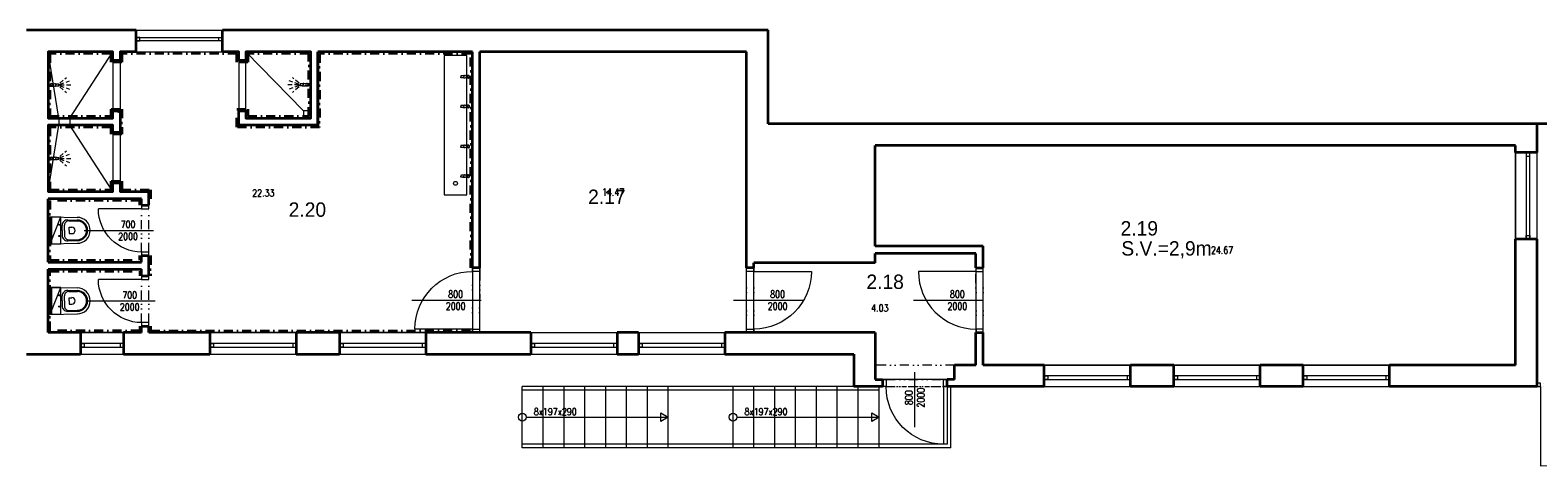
# Model space of a CAD drawing. Header units: millimetres. Extents: x -485339 to 350584, y -2181201 to -313328.
# Tile 114 of 115: x 71795 to 92757, y -656917 to -650867. Entities that reach past the tile are written whole.
import ezdxf
from ezdxf.enums import TextEntityAlignment as Align

# ---------------------------------------------------------------- set-up
doc = ezdxf.new("R2010")
doc.units = ezdxf.units.MM
doc.header["$LTSCALE"] = 10
for name, pattern in [('DASHDOT', [25.4, 12.7, -6.35, 0, -6.35]), ('DĚLICÍ2', [15.875, 6.35, -3.175, 0, -3.175, 0, -3.175]), ('ČÁRKOVANÁ', [19.05, 12.7, -6.35])]:
    doc.linetypes.add(name, pattern=pattern)
for name, color, linetype, lineweight, true_color in [('BOUR_DVEŘE', 7, 'Continuous', 18, 0x4ccd32), ('BOUR_ker.obklad', 7, 'DASHDOT', 35, 0x4ccd32), ('BOUR_zařizováky', 7, 'Continuous', 18, 0x4ccd32), ('BOUR_ČÁRY_OBRYS', 7, 'Continuous', 35, 0x4ccd32)]:
    doc.layers.add(name, color=color, linetype=linetype, lineweight=lineweight, true_color=true_color)
for name, color, linetype, lineweight in [('St__otvory_dveře', 40, 'Continuous', 18), ('St_otvory_okna', 40, 'Continuous', 18), ('St_plocha_místnosti', 250, 'Continuous', 18), ('St_popis', 250, 'Continuous', 18), ('St_popis_otvory', 40, 'Continuous', 18), ('St_zařizovací předměty', 252, 'Continuous', 18), ('St_čáry_nad', 250, 'DĚLICÍ2', 18), ('St_čáry_obrys', 5, 'Continuous', 35), ('St_čáry_plné', 250, 'Continuous', 18)]:
    doc.layers.add(name, color=color, linetype=linetype, lineweight=lineweight)
doc.layers.add('St_plocha_místn', color=140, linetype='Continuous', lineweight=18, plot=False)
doc.styles.add('Andy', font='txt')
doc.styles.get("Standard").update_dxf_attribs({"font": 'simplex.shx', "width": 0.8})
doc.linetypes.add('ZIGZAG', pattern='A,0.00254,-5.08,[131,ltypeshp.shx,S=5.08,R=0,X=-5.08,Y=0],-10.16,[131,ltypeshp.shx,S=5.08,R=180,X=5.08,Y=0],-5.08', length=20.32254)

# ---------------------------------------------------------------- blocks, each defined once
blk = doc.blocks.new('G$CB39AAC77')
at = {"layer": 'St_zařizovací předměty', "color": 0}
for p, q in [((-13, -90), (-20, -90)), ((-18, -70), (-19, -76)), ((-19, -76), (-18, -79)), ((-18, -18), (-18, -20)), ((-18, -20), (-18, -22)), ((-18, -22), (-18, -24)), ((-18, -24), (-17, -25)), ((-14, -57), (-18, -70)), ((-18, -79), (-16, -80)), ((-17, -25), (-17, -27)), ((-17, -27), (-17, -28)), ((-17, -28), (-17, -29)), ((-17, -29), (-17, -30)), ((-17, -30), (-17, -31)), ((-17, -31), (-17, -32)), ((-17, -32), (-17, -33)), ((-17, -33), (-17, -34)), ((-17, -34), (-17, -36)), ((-17, -36), (-17, -37)), ((-17, -37), (-17, -38)), ((-17, -38), (-17, -40)), ((-17, -40), (-16, -41)), ((-16, -12), (-16, -12)), ((-16, -41), (-16, -43)), ((-16, -43), (-16, -44)), ((-16, -44), (-16, -46)), ((-16, -46), (-16, -47)), ((-16, -47), (-16, -49)), ((-16, -49), (-16, -51)), ((-16, -51), (-16, -53)), ((-16, -53), (-15, -55)), ((-16, -80), (-12, -81)), ((-15, -20), (-14, -27)), ((-15, -55), (-15, -58)), ((-15, -58), (-15, -60)), ((-14, -27), (-13, -33)), ((-12, -47), (-14, -57)), ((-14, -81), (-14, -84)), ((-14, -84), (-14, -87)), ((-14, -87), (-13, -91)), ((-13, -33), (-12, -37)), ((-13, -91), (-13, -94)), ((-13, -94), (-13, -98)), ((-13, -98), (-13, -101)), ((-13, -101), (-13, -104)), ((-13, -104), (-13, -107)), ((-13, -107), (-13, -110)), ((-13, -110), (-13, -112)), ((-13, -112), (-13, -114)), ((-13, -114), (-13, -115)), ((-13, -115), (-13, -116)), ((-13, -116), (-12, -117)), ((-12, -6), (-12, -6)), ((-12, -37), (-11, -41)), ((-11, -41), (-12, -47)), ((-12, -81), (-8, -81)), ((-12, -117), (-12, -118)), ((-12, -118), (-12, -119)), ((-12, -119), (-12, -119)), ((-12, -119), (-12, -120)), ((-12, -120), (-12, -121)), ((-12, -121), (-12, -121)), ((-12, -121), (-11, -121)), ((-11, -121), (-11, -122)), ((-11, -122), (-11, -122)), ((-11, -122), (-11, -122)), ((-11, -122), (-10, -123)), ((-10, -123), (-10, -123)), ((-10, -123), (-9, -123)), ((-9, -123), (-8, -123)), ((-8, -81), (0, -82)), ((-8, -123), (-8, -124)), ((-8, -124), (-6, -124)), ((-7, -3), (-7, -3)), ((-6, -124), (-4, -124)), ((-4, -124), (-2, -124)), ((-2, -124), (0, -124)), ((0, -1), (0, -1)), ((9, -81), (0, -82)), ((3, -124), (0, -124)), ((5, -124), (3, -124)), ((7, -124), (5, -124)), ((9, -124), (7, -124)), ((8, -3), (8, -3)), ((13, -81), (9, -81)), ((10, -123), (9, -123)), ((9, -123), (9, -124)), ((11, -123), (10, -123)), ((12, -122), (11, -123)), ((11, -123), (11, -123)), ((13, -37), (12, -41)), ((12, -41), (13, -47)), ((13, -121), (12, -121)), ((12, -121), (12, -122)), ((12, -122), (12, -122)), ((12, -122), (12, -122)), ((13, -6), (13, -6)), ((15, -27), (13, -33)), ((13, -33), (13, -37)), ((13, -47), (15, -57)), ((17, -80), (13, -81)), ((14, -116), (13, -117)), ((13, -117), (13, -118)), ((13, -118), (13, -119)), ((13, -119), (13, -119)), ((13, -119), (13, -120)), ((13, -120), (13, -121)), ((13, -121), (13, -121)), ((15, -87), (14, -91)), ((14, -90), (21, -90)), ((14, -91), (14, -94)), ((14, -94), (14, -98)), ((14, -98), (14, -101)), ((14, -101), (14, -104)), ((14, -104), (14, -107)), ((14, -107), (14, -110)), ((14, -110), (14, -112)), ((14, -112), (14, -114)), ((14, -114), (14, -115)), ((14, -115), (14, -116)), ((15, -20), (15, -27)), ((15, -57), (19, -70)), ((15, -81), (15, -84)), ((15, -84), (15, -87)), ((17, -53), (16, -55)), ((16, -55), (16, -58)), ((16, -58), (16, -60)), ((17, -12), (17, -12)), ((18, -38), (17, -40)), ((17, -40), (17, -41)), ((17, -41), (17, -43)), ((17, -43), (17, -44)), ((17, -44), (17, -46)), ((17, -46), (17, -47)), ((17, -47), (17, -49)), ((17, -49), (17, -51)), ((17, -51), (17, -53)), ((19, -79), (17, -80)), ((19, -22), (18, -24)), ((18, -24), (18, -25)), ((18, -25), (18, -27)), ((18, -27), (18, -28)), ((18, -28), (18, -29)), ((18, -29), (18, -30)), ((18, -30), (18, -31)), ((18, -31), (18, -32)), ((18, -32), (18, -33)), ((18, -33), (18, -34)), ((18, -34), (18, -36)), ((18, -36), (18, -37)), ((18, -37), (18, -38)), ((19, -18), (19, -20)), ((19, -20), (19, -22)), ((19, -70), (20, -76)), ((20, -76), (19, -79))]:
    blk.add_line(p, q, dxfattribs=at)
for centre, major_axis, start_param, end_param in [((-2, -18), (-10.9, -10.9), -1.209553, -0.785152), ((-1, -19), (-11.9, 11.9), 6.239989, 6.644428), ((0, -19), (-10.6, 10.6), 3.881371, 7.115283), ((0, -19), (-9.75, -9.75), -0.785398, 5.497787), ((0, -20), (-12.9, -12.9), 4.290124, 4.669192), ((0, -21), (-14, -14), 3.927237, 4.290124), ((0, -21), (-14, -14), 3.564351, 3.927237), ((1, -20), (-12.9, -12.9), 3.185282, 3.564351), ((2, -19), (-11.9, 11.9), 4.351639, 4.756078), ((3, -18), (-10.9, -10.9), 2.356441, 2.780842)]:
    blk.add_ellipse(centre, major_axis=major_axis, ratio=1, start_param=start_param, end_param=end_param, dxfattribs=at)
blk = doc.blocks.new('G$C3969F823')
at = {"layer": 'St__otvory_dveře', "ltscale": 2}
for points in [[(-100, -50), (-100, 0), (0, 0), (0, -50)], [(-101, -700), (-101, -650), (-1, -650), (-1, -700)]]:
    blk.add_lwpolyline(points, close=True, dxfattribs=at)
at = {"layer": 'St__otvory_dveře', "linetype": 'DĚLICÍ2', "ltscale": 2}
for points in [[(-100, -50), (-101, -650)], [(0, -50), (-1, -650)]]:
    blk.add_lwpolyline(points, dxfattribs=at)
at = {"layer": 'St__otvory_dveře', "color": 0, "ltscale": 2}
blk.add_lwpolyline([(-101, -650), (-701, -650)], dxfattribs=at)
blk.add_arc((-101, -650), 600, 90, 180, dxfattribs=at)
blk = doc.blocks.new('G$CC1796412')
at = {"layer": 'St__otvory_dveře', "color": 0, "ltscale": 2}
blk.add_lwpolyline([(850, 1), (850, 801)], dxfattribs=at)
at = {"layer": 'St__otvory_dveře', "ltscale": 2}
for points in [[(50, 0), (0, 0), (0, -100), (50, -100)], [(900, 1), (850, 1), (850, -99), (900, -99)]]:
    blk.add_lwpolyline(points, close=True, dxfattribs=at)
at = {"layer": 'St__otvory_dveře', "linetype": 'DĚLICÍ2', "ltscale": 2}
for points in [[(50, 0), (850, 1)], [(50, -100), (850, -99)]]:
    blk.add_lwpolyline(points, dxfattribs=at)
at = {"layer": 'St__otvory_dveře', "color": 0, "ltscale": 2}
blk.add_arc((850, 1), 800, 90, 180, dxfattribs=at)
blk = doc.blocks.new('G$C09EC9A76')
at = {"layer": 'St_otvory_okna', "ltscale": 2}
for points in [[(1200, 50), (0, 50), (0, 0), (1200, 0)], [(0, 50), (50, 50), (50, 0), (0, 0)], [(1200, 50), (1150, 50), (1150, 0), (1200, 0)]]:
    blk.add_lwpolyline(points, close=True, dxfattribs=at)
blk = doc.blocks.new('G$C96BA53D1')
at = {"layer": 'St__otvory_dveře', "ltscale": 2}
for points in [[(0, -50), (50, -50), (50, 0), (0, 0)], [(2250, -50), (2300, -50), (2300, 0), (2250, 0)]]:
    blk.add_lwpolyline(points, close=True, dxfattribs=at)
at = {"layer": 'St__otvory_dveře', "linetype": 'DĚLICÍ2', "ltscale": 2}
for points in [[(2250, 0), (50, 0)], [(2250, -50), (50, -50)]]:
    blk.add_lwpolyline(points, dxfattribs=at)
at = {"layer": 'St__otvory_dveře', "ltscale": 2}
for points in [[(50, -50), (50, -1150)], [(2250, -50), (2250, -1150)]]:
    blk.add_lwpolyline(points, dxfattribs=at)
for centre, start, end in [((50, -50), 270, 0), ((2250, -50), 180, 270)]:
    blk.add_arc(centre, 1100, start, end, dxfattribs=at)
blk = doc.blocks.new('G$CDC16F9A8')
at = {"layer": 'St_zařizovací předměty', "color": 0}
for p, q in [((0, 0), (0, 0)), ((-14, -89), (-20, -89)), ((-18, -69), (-19, -75)), ((-19, -75), (-18, -78)), ((-18, -17), (-18, -19)), ((-18, -19), (-18, -21)), ((-18, -21), (-18, -23)), ((-18, -23), (-18, -24)), ((-18, -24), (-18, -25)), ((-18, -25), (-18, -26)), ((-18, -26), (-18, -28)), ((-18, -28), (-18, -29)), ((-18, -29), (-18, -30)), ((-18, -30), (-18, -31)), ((-18, -31), (-17, -32)), ((-15, -56), (-18, -69)), ((-18, -78), (-17, -79)), ((-17, -10), (-17, -10)), ((-17, -32), (-17, -33)), ((-17, -33), (-17, -34)), ((-17, -34), (-17, -36)), ((-17, -36), (-17, -37)), ((-17, -37), (-17, -39)), ((-17, -39), (-17, -40)), ((-17, -40), (-17, -42)), ((-17, -42), (-17, -43)), ((-17, -43), (-17, -45)), ((-17, -45), (-16, -46)), ((-17, -79), (-13, -80)), ((-16, -46), (-16, -48)), ((-16, -48), (-16, -50)), ((-16, -50), (-16, -52)), ((-16, -52), (-16, -54)), ((-16, -54), (-16, -57)), ((-16, -57), (-16, -59)), ((-15, -19), (-14, -26)), ((-12, -45), (-15, -56)), ((-14, -26), (-13, -31)), ((-14, -79), (-14, -83)), ((-14, -83), (-14, -86)), ((-14, -86), (-14, -90)), ((-14, -90), (-14, -93)), ((-14, -93), (-14, -97)), ((-14, -97), (-14, -100)), ((-14, -100), (-13, -103)), ((-13, -5), (-13, -5)), ((-13, -31), (-12, -36)), ((-13, -80), (-9, -80)), ((-13, -103), (-13, -106)), ((-13, -106), (-13, -108)), ((-13, -108), (-13, -111)), ((-13, -111), (-13, -112)), ((-13, -112), (-13, -114)), ((-13, -114), (-13, -115)), ((-13, -115), (-13, -116)), ((-13, -116), (-13, -117)), ((-13, -117), (-13, -118)), ((-13, -118), (-13, -118)), ((-13, -118), (-12, -119)), ((-12, -36), (-12, -40)), ((-12, -40), (-12, -45)), ((-12, -119), (-12, -119)), ((-12, -119), (-12, -120)), ((-12, -120), (-12, -120)), ((-12, -120), (-12, -121)), ((-12, -121), (-11, -121)), ((-11, -121), (-11, -121)), ((-11, -121), (-11, -122)), ((-11, -122), (-10, -122)), ((-10, -122), (-10, -122)), ((-10, -122), (-9, -122)), ((-9, -80), (0, -81)), ((-9, -122), (-8, -122)), ((-8, -122), (-7, -123)), ((-7, -1), (-7, -1)), ((-7, -123), (-5, -123)), ((-5, -123), (-2, -123)), ((-2, -123), (0, -123)), ((9, -80), (0, -81)), ((2, -123), (0, -123)), ((5, -123), (2, -123)), ((7, -123), (5, -123)), ((7, -1), (7, -1)), ((8, -122), (7, -123)), ((9, -122), (8, -122)), ((13, -80), (9, -80)), ((10, -122), (9, -122)), ((11, -122), (10, -122)), ((10, -122), (10, -122)), ((12, -121), (11, -121)), ((11, -121), (11, -121)), ((11, -121), (11, -122)), ((13, -31), (12, -36)), ((12, -36), (12, -40)), ((12, -40), (12, -45)), ((12, -45), (15, -55)), ((13, -119), (12, -119)), ((12, -119), (12, -120)), ((12, -120), (12, -120)), ((12, -120), (12, -121)), ((13, -5), (13, -5)), ((14, -26), (13, -31)), ((17, -78), (13, -80)), ((14, -103), (13, -106)), ((13, -106), (13, -108)), ((13, -108), (13, -111)), ((13, -111), (13, -112)), ((13, -112), (13, -114)), ((13, -114), (13, -115)), ((13, -115), (13, -116)), ((13, -116), (13, -117)), ((13, -117), (13, -118)), ((13, -118), (13, -118)), ((13, -118), (13, -119)), ((15, -19), (14, -26)), ((14, -79), (14, -83)), ((14, -83), (14, -86)), ((14, -86), (14, -90)), ((14, -89), (21, -89)), ((14, -90), (14, -93)), ((14, -93), (14, -97)), ((14, -97), (14, -100)), ((14, -100), (14, -103)), ((15, -55), (18, -69)), ((17, -45), (16, -46)), ((16, -46), (16, -48)), ((16, -48), (16, -50)), ((16, -50), (16, -52)), ((16, -52), (16, -54)), ((16, -54), (16, -57)), ((16, -57), (16, -59)), ((17, -10), (17, -10)), ((18, -31), (17, -32)), ((17, -32), (17, -33)), ((17, -33), (17, -34)), ((17, -34), (17, -36)), ((17, -36), (17, -37)), ((17, -37), (17, -39)), ((17, -39), (17, -40)), ((17, -40), (17, -42)), ((17, -42), (17, -43)), ((17, -43), (17, -45)), ((18, -78), (17, -78)), ((18, -17), (18, -19)), ((18, -19), (18, -21)), ((18, -21), (18, -23)), ((18, -23), (18, -24)), ((18, -24), (18, -25)), ((18, -25), (18, -26)), ((18, -26), (18, -28)), ((18, -28), (18, -29)), ((18, -29), (18, -30)), ((18, -30), (18, -31)), ((18, -69), (19, -75)), ((19, -75), (18, -78))]:
    blk.add_line(p, q, dxfattribs=at)
at = {"layer": 'St_zařizovací předměty', "color": 0, "linetype": 'ČÁRKOVANÁ', "ltscale": 0.5}
for points in [[(-25, -136), (-104, -228)], [(-8, -135), (-57, -273)], [(0, -136), (0, -291)], [(7, -135), (57, -273)], [(24, -136), (104, -228)]]:
    blk.add_lwpolyline(points, dxfattribs=at)
at = {"layer": 'St_zařizovací předměty', "color": 0}
for centre, major_axis, start_param, end_param in [((0, -20), (-14, -14), 3.927237, 4.290124), ((0, -20), (-14, -14), 3.564351, 3.927237), ((-3, -17), (-10.9, -10.9), -1.209553, -0.785152), ((-1, -17), (-11.9, 11.9), 6.239989, 6.644428), ((0, -18), (-10.6, 10.6), 3.881371, 7.115283), ((0, -18), (-9.75, -9.75), -0.785398, 5.497787), ((-1, -18), (-12.9, -12.9), 4.290124, 4.669192), ((1, -18), (-12.9, -12.9), 3.185282, 3.564351), ((1, -17), (-11.9, 11.9), 4.351639, 4.756078), ((3, -17), (-10.9, -10.9), 2.356441, 2.780842)]:
    blk.add_ellipse(centre, major_axis=major_axis, ratio=1, start_param=start_param, end_param=end_param, dxfattribs=at)
blk = doc.blocks.new('G$CC101BA37')
at = {"layer": 'St_otvory_okna', "ltscale": 2}
for points in [[(600, 50), (0, 50), (0, 0), (600, 0)], [(0, 50), (50, 50), (50, 0), (0, 0)], [(600, 50), (550, 50), (550, 0), (600, 0)]]:
    blk.add_lwpolyline(points, close=True, dxfattribs=at)
blk = doc.blocks.new('G$CB4513C83')
at = {"layer": 'St_zařizovací předměty', "color": 0}
for p, q in [((0, 187), (383, 180)), ((0, 187), (0, -187)), ((0, 180), (23, 180)), ((23, 180), (23, -180)), ((122, 78), (138, 78)), ((130, 85), (130, 70)), ((170, 0), (170, 69)), ((170, 0), (170, -69)), ((201, 0), (201, 72)), ((201, 0), (201, -72)), ((247, 145), (383, 143)), ((262, 132), (382, 130)), ((268, 0), (268, 44)), ((268, 0), (268, -44)), ((269, 45), (306, 45)), ((0, -187), (383, -180)), ((0, -180), (23, -180)), ((122, -78), (138, -78)), ((130, -85), (130, -70)), ((247, -145), (383, -143)), ((262, -132), (382, -130)), ((269, -45), (306, -45))]:
    blk.add_line(p, q, dxfattribs=at)
blk.add_lwpolyline([(3, -185), (153, 187)], dxfattribs=at)
blk.add_lwpolyline([(153, -185), (153, 185), (3, 185), (3, -185)], close=True, dxfattribs=at)
for centre in [(130, 78), (130, -78)]:
    blk.add_circle(centre, 7.5, dxfattribs=at)
for centre, radius, start, end in [((246, 69), 76, 88.9513, 180), ((261, 72), 60, 89.4784, 180), ((269, 44), 1, 90, 180), ((306, 0), 45.4, 0, 90), ((306, 0), 45.4, 270, 0), ((380, 0), 180, 0, 90), ((380, 0), 143, 0, 90), ((380, 0), 130, 0, 90), ((380, 0), 130, 270, 0), ((380, 0), 143, 270, 0), ((380, 0), 180, 270, 0), ((246, -69), 76, 180, 271.0487), ((261, -72), 60, 180, 270.5216), ((269, -44), 1, 180, 270)]:
    blk.add_arc(centre, radius, start, end, dxfattribs=at)

msp = doc.modelspace()

# ---------------------------------------------------------------- linework, layer by layer
at = {"layer": 'BOUR_ker.obklad'}
for points in [[(75820.3, -651192.3), (75820.3, -652212.3), (74670.3, -652212.3), (74670.3, -651962.3), (74820.3, -651962.3), (74820.3, -652062.3), (75670.3, -652062.3), (75670.3, -651192.3), (74820.3, -651192.3), (74820.3, -651312.3), (74670.3, -651312.3), (74670.3, -651192.3), (73070.3, -651192.3), (73070.3, -651312.3), (72920.3, -651312.3), (72920.3, -651192.3), (72070.3, -651192.3), (72070.3, -652062.3), (72920.3, -652062.3), (72920.3, -651962.3), (73070.3, -651962.3), (73070.3, -652312.3), (72920.3, -652312.3), (72920.3, -652212.3), (72070.3, -652212.3), (72070.3, -653082.3), (72920.3, -653082.3), (72920.3, -652962.3), (73070.3, -652962.3), (73070.3, -653082.3), (73470.3, -653082.3)], [(77920.3, -651192.3), (75820.3, -651192.3)], [(77920.3, -654167.2), (77920.3, -651192.3)], [(73470.3, -653082.3), (73470.3, -653298.3)], [(73320.3, -653298.3), (73320.3, -653232.3), (72070.3, -653232.3), (72070.3, -654062.3), (73320.3, -654062.3), (73320.3, -653998.3)], [(73470.3, -653998.3), (73470.3, -654278.3)], [(73320.3, -654978.3), (73320.3, -655042.3), (72070.3, -655042.3), (72070.3, -654212.3), (73320.3, -654212.3), (73320.3, -654278.3)], [(73470.3, -654978.3), (73470.3, -655042.3)], [(73470.3, -655042.3), (77944.4, -655042.3)]]:
    msp.add_lwpolyline(points, dxfattribs=at)
at = {"layer": 'BOUR_zařizováky'}
msp.add_lwpolyline([(77868.7, -653154.5), (77868.7, -651219.3), (77549.7, -651219.3), (77549.7, -653154.5)], close=True, dxfattribs=at)
msp.add_ellipse((77709.2, -652994.6), major_axis=(19.1, 19.1), ratio=1, start_param=0.7853982, end_param=7.0685835, dxfattribs=at)
at = {"layer": 'BOUR_ČÁRY_OBRYS', "linetype": 'ZIGZAG', "ltscale": 0.5}
msp.add_lwpolyline([(98005, -652167.3), (92745.3, -652167.3)], dxfattribs=at)
at = {"layer": 'St_plocha_místn'}
for points in [[(77944.4, -655067.3), (73445.3, -655067.3), (73445.3, -654978.3), (73345.3, -654978.3), (73345.3, -655067.3), (72045.3, -655067.3), (72045.3, -654187.3), (73345.3, -654187.3), (73345.3, -654278.3), (73444.4, -654278.3), (73445.3, -653998.3), (73345.3, -653998.3), (73345.3, -654087.3), (72045.3, -654087.3), (72045.3, -653207.3), (73345.3, -653207.3), (73345.3, -653298.3), (73444.4, -653298.3), (73445.3, -653107.3), (73045.3, -653107.3), (73045.3, -652987.3), (72945.3, -652987.3), (72945.3, -653107.3), (72045.3, -653107.3), (72045.3, -652187.3), (72945.3, -652187.3), (72945.3, -652287.3), (73045.3, -652287.3), (73045.3, -652016.8), (72945.3, -651987.3), (72945.3, -652087.3), (72045.3, -652087.3), (72045.3, -651167.3), (72945.3, -651167.3), (72945.3, -651287.3), (73045.3, -651287.3), (73045.3, -651167.3), (74695.3, -651167.3), (74695.3, -651287.3), (74795.3, -651287.3), (74795.3, -651167.3), (75695.3, -651167.3), (75695.3, -652087.3), (74795.3, -652087.3), (74795.3, -651987.3), (74695.3, -651987.3), (74695.3, -652187.3), (75795.3, -652187.3), (75795.3, -651167.3), (77945.3, -651167.3)], [(78044.4, -655067.3), (81755.3, -655067.3), (81755.3, -651167.3), (78044.4, -651167.3)], [(85045.3, -653867.3), (83545.3, -653867.3), (83545.3, -652467.3), (92445.3, -652467.3), (92445.3, -655517.3), (85045.3, -655517.3)], [(81855.3, -654097.3), (83545.3, -654097.3), (83545.3, -653967.3), (84945.3, -653967.3), (84945.3, -655517.3), (84647.3, -655517.3), (84647.3, -655717.3), (83545.3, -655717.3), (83545.3, -655067.3), (81855.3, -655067.3)]]:
    msp.add_lwpolyline(points, close=True, dxfattribs=at)
at = {"layer": 'St_popis_otvory'}
for points in [[(72545.1, -653647.6), (73511.3, -653647.3)], [(72568, -654627.6), (73534.2, -654627.3)], [(77099.8, -654617.6), (78066, -654616.3)], [(81575.9, -654617.6), (82542.1, -654616.3)], [(84075.1, -654617.6), (85041.3, -654616.3)], [(84095.4, -656381.7), (84095.4, -655616.5)]]:
    msp.add_lwpolyline(points, dxfattribs=at)
at = {"layer": 'St_čáry_nad', "ltscale": 2}
msp.add_lwpolyline([(84647.3, -655517.3), (83545.3, -655517.3)], dxfattribs=at)
at = {"layer": 'St_čáry_nad'}
msp.add_lwpolyline([(83597.4, -655816.9), (84597.4, -655816.9)], dxfattribs=at)
at = {"layer": 'St_čáry_obrys', "ltscale": 2}
for points in [[(73270.3, -650867.3), (71745.3, -650867.3)], [(73270.3, -651167.3), (73270.3, -650867.3)], [(82055.3, -650867.3), (74470.3, -650867.3)], [(74470.3, -651167.3), (74470.3, -650867.3)], [(82055.3, -652167.3), (82055.3, -650867.3)], [(77945.3, -651167.3), (75795.3, -651167.3)], [(75795.3, -652187.3), (75795.3, -651167.3)], [(77945.3, -654167.3), (77945.3, -651167.3)], [(78045.3, -654167.3), (78045.3, -651167.3)], [(81755.3, -651167.3), (78045.3, -651167.3)], [(81755.3, -654167.3), (81755.3, -651167.3)], [(92745.3, -652167.3), (82055.3, -652167.3)], [(92745.3, -652567.3), (92745.3, -652167.3)], [(92445.3, -652467.3), (83545.3, -652467.3)], [(83545.3, -653867.3), (83545.3, -652467.3)], [(92445.3, -652567.3), (92445.3, -652467.3)], [(92745.3, -652567.3), (92445.3, -652567.3)], [(73445.3, -653298.3), (73445.3, -653107.3)], [(72045.3, -654087.3), (72045.3, -653207.3)], [(73345.3, -653207.3), (72045.3, -653207.3)], [(73345.3, -653298.3), (73345.3, -653207.3)], [(92445.3, -655517.3), (92445.3, -653767.3)], [(92745.3, -653767.3), (92445.3, -653767.3)], [(92745.3, -655817.3), (92745.3, -653767.3)], [(73345.3, -654087.3), (73345.3, -653998.3)], [(73445.3, -654278.3), (73445.3, -653998.3)], [(85045.3, -653867.3), (83545.3, -653867.3)], [(83545.3, -654097.3), (83545.3, -653967.3)], [(84945.3, -653967.3), (83545.3, -653967.3)], [(84945.3, -654167.3), (84945.3, -653967.3)], [(85045.3, -654167.3), (85045.3, -653867.3)], [(72045.3, -654087.3), (73345.3, -654087.3)], [(72045.3, -655067.3), (72045.3, -654187.3)], [(72045.3, -654187.3), (73345.3, -654187.3)], [(73345.3, -654278.3), (73345.3, -654187.3)], [(78045.3, -654167.3), (77945.3, -654167.3)], [(81855.3, -654167.3), (81755.3, -654167.3)], [(83545.3, -654097.3), (81855.3, -654097.3)], [(81855.3, -654167.3), (81855.3, -654097.3)], [(73345.3, -655067.3), (73345.3, -654978.3)], [(73445.3, -655067.3), (73445.3, -654978.3)], [(72495.3, -655067.3), (72045.3, -655067.3)], [(73345.3, -655067.3), (73095.3, -655067.3)], [(74295.3, -655067.3), (73445.3, -655067.3)], [(76095.3, -655067.3), (75495.3, -655067.3)], [(78755.3, -655067.3), (77295.3, -655067.3)], [(80255.3, -655067.3), (79955.3, -655067.3)], [(83545.3, -655067.3), (81455.3, -655067.3)], [(83545.3, -655067.3), (83545.3, -655717.3)], [(84945.3, -655517.3), (84945.3, -655067.3)], [(85045.3, -655517.3), (85045.3, -655067.3)], [(71745.3, -655367.3), (72495.3, -655367.3)], [(73095.3, -655367.3), (74295.3, -655367.3)], [(75495.3, -655367.3), (76095.3, -655367.3)], [(77295.3, -655367.3), (78755.3, -655367.3)], [(79955.3, -655367.3), (80255.3, -655367.3)], [(81455.3, -655367.3), (83245.3, -655367.3)], [(83245.3, -655367.3), (83245.3, -655816.8)], [(84945.3, -655517.3), (84647.3, -655517.3)], [(84647.3, -655717.3), (84647.3, -655517.3)], [(85895.3, -655517.3), (85045.3, -655517.3)], [(85895.3, -655817.3), (85895.3, -655517.3)], [(87695.3, -655517.3), (87095.3, -655517.3)], [(87095.3, -655817.3), (87095.3, -655517.3)], [(87695.3, -655817.3), (87695.3, -655517.3)], [(89495.3, -655517.3), (88895.3, -655517.3)], [(88895.3, -655817.3), (88895.3, -655517.3)], [(89495.3, -655817.3), (89495.3, -655517.3)], [(92445.3, -655517.3), (90695.3, -655517.3)], [(90695.3, -655817.3), (90695.3, -655517.3)], [(83645.4, -655817.3), (83245.3, -655817.3)], [(83545.3, -655717.3), (83645.3, -655717.3)], [(84545.3, -655817.3), (84545.3, -655717.3)], [(84647.3, -655717.3), (84545.3, -655717.3)], [(85895.3, -655817.3), (84545.3, -655817.3)], [(87695.3, -655817.3), (87095.3, -655817.3)], [(89495.3, -655817.3), (88895.3, -655817.3)], [(92745.3, -655817.3), (90695.3, -655817.3)]]:
    msp.add_lwpolyline(points, dxfattribs=at)
at = {"layer": 'St_čáry_obrys'}
for points in [[(73270.3, -651167.3), (73045.3, -651167.3), (73045.3, -651287.3), (72945.3, -651287.3), (72945.3, -651167.3), (72045.3, -651167.3), (72045.3, -652087.3), (72945.3, -652087.3), (72945.3, -651987.3), (73045.3, -651987.3), (73045.3, -652287.3), (72945.3, -652287.3), (72945.3, -652187.3), (72045.3, -652187.3), (72045.3, -653107.3), (72945.3, -653107.3), (72945.3, -652987.3), (73045.3, -652987.3), (73045.3, -653107.3), (73445.3, -653107.3)], [(75795.3, -651192.3), (75795.3, -652187.3), (74695.3, -652187.3), (74695.3, -651987.3), (74795.3, -651987.3), (74795.3, -652087.3), (75695.3, -652087.3), (75695.3, -651167.3), (74795.3, -651167.3), (74795.3, -651287.3), (74695.3, -651287.3), (74695.3, -651167.3), (74470.3, -651167.3)], [(73345.3, -653298.3), (73445.3, -653298.3)], [(73345.3, -653998.3), (73445.3, -653998.3)], [(84945.3, -654167.3), (85045.3, -654167.3)], [(73345.3, -654278.3), (73445.3, -654278.3)], [(73345.3, -654978.3), (73445.3, -654978.3)], [(72495.3, -655067.3), (72495.3, -655367.3)], [(72495.3, -655067.3), (72495.3, -655367.3)], [(73095.3, -655067.3), (73095.3, -655367.3)], [(73095.3, -655067.3), (73095.3, -655367.3)], [(74295.3, -655067.3), (74295.3, -655367.3)], [(75495.3, -655067.3), (75495.3, -655367.3)], [(76095.3, -655067.3), (76095.3, -655367.3)], [(77295.3, -655067.3), (77295.3, -655367.3)], [(78755.3, -655067.3), (78755.3, -655367.3)], [(79955.3, -655067.3), (79955.3, -655367.3)], [(80255.3, -655067.3), (80255.3, -655367.3)], [(81455.3, -655067.3), (81455.3, -655367.3)], [(84945.3, -655067.3), (85045.3, -655067.3)], [(83645.4, -655716.5), (83645.4, -655817.3)]]:
    msp.add_lwpolyline(points, dxfattribs=at)
at = {"layer": 'St_čáry_plné'}
for p, q in [((73270.3, -650867.3), (74470.3, -650867.3)), ((73270.3, -651167.3), (74470.3, -651167.3)), ((92445.3, -653767.3), (92445.3, -652567.3)), ((92745.3, -653767.3), (92745.3, -652567.3)), ((72495.3, -655067.3), (73095.3, -655067.3)), ((74295.3, -655067.3), (75495.3, -655067.3)), ((76095.3, -655067.3), (77295.3, -655067.3)), ((78755.3, -655067.3), (79955.3, -655067.3)), ((80255.3, -655067.3), (81455.3, -655067.3)), ((72495.3, -655367.3), (73095.3, -655367.3)), ((74295.3, -655367.3), (75495.3, -655367.3)), ((76095.3, -655367.3), (77295.3, -655367.3)), ((78755.3, -655367.3), (79955.3, -655367.3)), ((80255.3, -655367.3), (81455.3, -655367.3)), ((85895.3, -655517.3), (87095.3, -655517.3)), ((87695.3, -655517.3), (88895.3, -655517.3)), ((89495.3, -655517.3), (90695.3, -655517.3)), ((85895.3, -655817.3), (87095.3, -655817.3)), ((87695.3, -655817.3), (88895.3, -655817.3)), ((89495.3, -655817.3), (90695.3, -655817.3))]:
    msp.add_line(p, q, dxfattribs=at)
for points in [[(72195.3, -652087.3), (72045.3, -651167.3)], [(72345.3, -652087.3), (72945.3, -651167.3)], [(75595.3, -651987.3), (74795.3, -651167.3)], [(72945.3, -651287.3), (72945.3, -651987.3)], [(73045.3, -651287.3), (73045.3, -651987.3)], [(74695.3, -651287.3), (74695.3, -651962.3)], [(74795.3, -651987.3), (74795.3, -651287.3)], [(72195.3, -652087.3), (72195.3, -652187.3)], [(72345.3, -652087.3), (72345.3, -652187.3)], [(72045.3, -653107.3), (72195.3, -652187.3)], [(72945.3, -653107.3), (72345.3, -652187.3)], [(72945.3, -652287.3), (72945.3, -652987.3)], [(73045.3, -652287.3), (73045.3, -652987.3)], [(83597.4, -655816.9), (78637.4, -655816.9)], [(78637.4, -656666.9), (78637.4, -655816.9)], [(83597.4, -655866.9), (78637.4, -655866.9)], [(78927.4, -656666.9), (78927.4, -655816.9)], [(79217.4, -656666.9), (79217.4, -655816.9)], [(79507.4, -656666.9), (79507.4, -655816.9)], [(79797.4, -656666.9), (79797.4, -655816.9)], [(80087.4, -656666.9), (80087.4, -655816.9)], [(80377.4, -656666.9), (80377.4, -655816.9)], [(80667.4, -656666.9), (80667.4, -655816.9)], [(81567.4, -656666.9), (81567.4, -655816.9)], [(81857.4, -656666.9), (81857.4, -655816.9)], [(82147.4, -656666.9), (82147.4, -655816.9)], [(82437.4, -656666.9), (82437.4, -655816.9)], [(82727.4, -656666.9), (82727.4, -655816.9)], [(83017.4, -656666.9), (83017.4, -655816.9)], [(83307.4, -656666.9), (83307.4, -655816.9)], [(83597.4, -656666.9), (83597.4, -655816.9)], [(84547.4, -656616.9), (84547.4, -655816.9)], [(84597.4, -656666.9), (84597.4, -655816.9)], [(84547.4, -656616.9), (78637.4, -656616.9)], [(84597.4, -656666.9), (78637.4, -656666.9)]]:
    msp.add_lwpolyline(points, dxfattribs=at)
msp.add_lwpolyline([(75595.3, -652087.3), (75695.3, -652087.3), (75695.3, -651987.3), (75595.3, -651987.3)], close=True, dxfattribs=at)
at = {"layer": 'St_čáry_plné', "ltscale": 2}
for points in [[(78691.9, -656241.9), (80667.4, -656241.9)], [(81621.9, -656241.9), (83597.4, -656241.9)]]:
    msp.add_lwpolyline(points, dxfattribs=at)
for points in [[(80667.4, -656241.9), (80565.9, -656300.4), (80565.9, -656183.3)], [(83597.4, -656241.9), (83495.9, -656300.4), (83495.9, -656183.3)]]:
    msp.add_lwpolyline(points, close=True, dxfattribs=at)
for centre in [(78637.4, -656241.9), (81567.4, -656241.9)]:
    msp.add_circle(centre, 54.6, dxfattribs=at)

# ---------------------------------------------------------------- block references
at = {"layer": 'BOUR_DVEŘE', "ltscale": 2, "xscale": -1}
for name, p, rotation in [('G$C3969F823', (73445.3, -653998.3), 180), ('G$CC1796412', (77945.3, -654167.3), 89.9999999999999), ('G$CC1796412', (81855.3, -655067.3), 269.9999999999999), ('G$C3969F823', (73445.3, -654978.3), 180)]:
    msp.add_blockref(name, p, dxfattribs=dict(at, rotation=rotation))
at = {"layer": 'BOUR_DVEŘE', "ltscale": 2, "rotation": 90.00000000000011}
msp.add_blockref('G$CC1796412', (84946.1, -655067.3), dxfattribs=at)
at = {"layer": 'BOUR_zařizováky'}
for name, p, rotation in [('G$CDC16F9A8', (72070.3, -651627.3), 90), ('G$CB39AAC77', (77906.2, -651514.6), 270), ('G$CB39AAC77', (77906.2, -651927.4), 270), ('G$CB39AAC77', (77906.2, -652482.2), 270), ('G$CDC16F9A8', (72070.3, -652647.3), 90), ('G$CB39AAC77', (77906.2, -652895.1), 270)]:
    msp.add_blockref(name, p, dxfattribs=dict(at, rotation=rotation))
at = {"layer": 'BOUR_zařizováky', "xscale": -1, "rotation": 270}
msp.add_blockref('G$CDC16F9A8', (75670.3, -651627.3), dxfattribs=at)
at = {"layer": 'BOUR_zařizováky'}
for p in [(72070.3, -653647.3), (72070.3, -654627.3)]:
    msp.add_blockref('G$CB4513C83', p, dxfattribs=at)
at = {"layer": 'St__otvory_dveře', "ltscale": 2, "xscale": -1, "rotation": 180}
msp.add_blockref('G$CC1796412', (83645.4, -655816.5), dxfattribs=at)
at = {"layer": 'St__otvory_dveře'}
msp.add_blockref('G$C96BA53D1', (92745.3, -655767.3), dxfattribs=at)
at = {"layer": 'St_otvory_okna', "ltscale": 2, "xscale": -1, "rotation": 180}
msp.add_blockref('G$C09EC9A76', (73270.3, -650967.3), dxfattribs=at)
at = {"layer": 'St_otvory_okna', "ltscale": 2, "rotation": 90}
msp.add_blockref('G$C09EC9A76', (92645.3, -653767.3), dxfattribs=at)
at = {"layer": 'St_otvory_okna', "ltscale": 2}
for name, p in [('G$CC101BA37', (72495.3, -655267.3)), ('G$C09EC9A76', (74295.3, -655267.3)), ('G$C09EC9A76', (76095.3, -655267.3)), ('G$C09EC9A76', (78755.3, -655267.3)), ('G$C09EC9A76', (80255.3, -655267.3)), ('G$C09EC9A76', (85895.3, -655717.3)), ('G$C09EC9A76', (87695.3, -655717.3)), ('G$C09EC9A76', (89495.3, -655717.3))]:
    msp.add_blockref(name, p, dxfattribs=at)

# ---------------------------------------------------------------- texts
at = {"layer": 'St_plocha_místn', "width": 0.8}
for s, p in [('22.33', (75036.5, -653127.7)), ('14.47', (79899.8, -653117.3)), ('24.67', (88366.5, -653922)), ('4.03', (83608.6, -654725))]:
    msp.add_text(s, height=100, dxfattribs=at).set_placement(p, align=Align.MIDDLE_CENTER)
at = {"layer": 'St_plocha_místnosti', "ltscale": 2, "style": 'Andy'}
for s, p in [('2.17', (79552.5, -653281.4)), ('2.20', (75389.3, -653459.1)), ('2.19', (86955.7, -653718.8)), ('S.V.=2,9m', (86966.1, -653997.5)), ('2.18', (83422, -654460.9))]:
    msp.add_text(s, height=200, dxfattribs=at).set_placement(p)
at = {"layer": 'St_popis', "ltscale": 2, "width": 0.8}
for p in [(78797.6, -656214.8), (81727.6, -656214.8)]:
    msp.add_text('8x197x290', height=100, dxfattribs=at).set_placement(p)
at = {"layer": 'St_popis_otvory', "char_height": 100, "width": 1342.526, "attachment_point": 5}
for s, insert, rotation in [('700\\P2000', (73156.3, -653647.8), 0.07697), ('700\\P2000', (73179.2, -654627.8), 0.07697), ('800\\P2000', (77711, -654616.8), 0.07697), ('800\\P2000', (82187.1, -654616.8), 0.07697), ('800\\P2000', (84686.3, -654616.8), 0.07697), ('800\\P2000', (84095.4, -655971.5), 90)]:
    msp.add_mtext(s, dxfattribs=dict(at, insert=insert, rotation=rotation))

doc.saveas('drawing.dxf')
